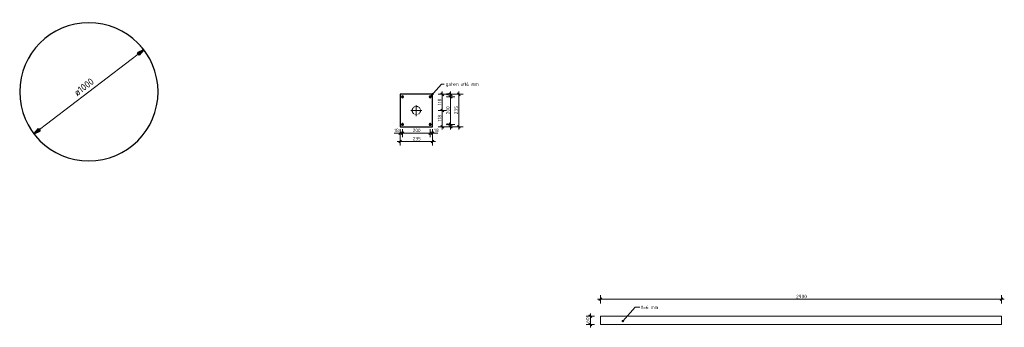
# Model space of a CAD drawing. Header units: millimetres. Extents: x -238433 to -217132, y -48109 to 138642.
# Tile 14 of 14: x -224910 to -217792, y 136416 to 138642. Entities that reach past the tile are written whole.
import ezdxf

# ---------------------------------------------------------------- set-up
doc = ezdxf.new("R2010")
doc.units = ezdxf.units.MM
doc.linetypes.add('Hhidden', pattern=[2.5, 1.5, -1])
for name, color, linetype, lineweight in [('N-CO-BC-BETONVORM-G', 50, 'Continuous', 25), ('N-CO-SC-STAALVORM-G', 10, 'Continuous', 25), ('X-XX-AL-CONSTRUCTIELIJN-G-1', 7, 'Continuous', 18), ('X-XX-AL-CONSTRUCTIELIJN-G-3', 7, 'Hhidden', 18), ('X-XX-AL-M', 7, 'Continuous', 18), ('X-XX-AL-M-10', 7, 'Continuous', 18), ('X-XX-AL-M-20', 7, 'Continuous', 18), ('X-XX-AL-T25-1', 250, 'Continuous', 13), ('X-XX-AL-T25-2', 7, 'Continuous', 13)]:
    doc.layers.add(name, color=color, linetype=linetype, lineweight=lineweight)
doc.styles.add('NLCS-ISO', font='NLCS-ISO.ttf', dxfattribs={"height": 25})
doc.styles.add('NLCS-ISO_3', font='NLCS-ISO.ttf', dxfattribs={"height": 50})
doc.dimstyles.new('2_5_NLCS_arrow_fill_7', dxfattribs={"dimscale": 304.8, "dimtxt": 50.137748, "dimasz": 0.164042, "dimexe": 0.15748, "dimexo": 0, "dimgap": 0.032808, "dimtad": 1, "dimjust": 3, "dimdec": 0, "dimzin": 0, "dimdsep": 46, "dimtxsty": 'NLCS-ISO_3', "dimsah": 1, "dimcen": 0.09, "dimazin": 0, "dimtfac": 1, "dimtdec": 4, "dimtix": 1, "dimtmove": 0, "dimatfit": 2, "dimfxl": 1, "dimtvp": 1, "dimtolj": 1, "dimtzin": 0, "dimarcsym": 2})
doc.dimstyles.new('2_5_NLCS_diagonal', dxfattribs={"dimscale": 304.8, "dimtxt": 25.068874, "dimasz": 0.065617, "dimexe": 0.098425, "dimexo": 0.0625, "dimgap": 0, "dimtad": 1, "dimdec": 0, "dimzin": 0, "dimdsep": 46, "dimtxsty": 'NLCS-ISO', "dimblk1": 'OBLIQUE', "dimblk2": 'OBLIQUE', "dimsah": 1, "dimcen": 0.09, "dimdle": 0.065617, "dimazin": 0, "dimtfac": 1, "dimtdec": 4, "dimtix": 1, "dimtmove": 0, "dimatfit": 3, "dimfxl": 0.098425, "dimfxlon": 1, "dimtvp": 1, "dimtolj": 1, "dimtzin": 0, "dimarcsym": 2})
doc.dimstyles.new('2_5_NLCS_diagonal_6', dxfattribs={"dimscale": 304.8, "dimtxt": 25.068874, "dimasz": 0.065617, "dimexe": 0.098425, "dimexo": 0.0625, "dimgap": 0, "dimtad": 1, "dimdec": 0, "dimzin": 0, "dimdsep": 46, "dimtxsty": 'NLCS-ISO', "dimblk1": 'OBLIQUE', "dimblk2": 'OBLIQUE', "dimsah": 1, "dimcen": 0.09, "dimdle": 0.065617, "dimazin": 0, "dimtfac": 1, "dimtdec": 4, "dimtix": 1, "dimtmove": 1, "dimatfit": 3, "dimfxl": 0.098425, "dimfxlon": 1, "dimtvp": 1, "dimtolj": 1, "dimtzin": 0, "dimarcsym": 2})

# ---------------------------------------------------------------- blocks, each defined once
blk = doc.blocks.new('GM_kopplaat_uitwellingerga - GM_kopplaat_uitwellingerga-3478483-Detail type 1 _1 x uitvoeren_')
at = {"layer": 'N-CO-SC-STAALVORM-G'}
for start, end in [(360, 180), (180, 360)]:
    blk.add_arc((0, 0), 500, start, end, dxfattribs=at)
blk = doc.blocks.new('GM_Bevestigingsplaat radardetector - GM_Bevestigingsplaat radardetector-3497412-Detail type Z  _1 x uitvoeren_')
at = {"layer": 'N-CO-SC-STAALVORM-G'}
for p, q in [((117.5, 117.5), (-117.5, 117.5)), ((-117.5, 117.5), (-117.5, -117.5)), ((117.5, -117.5), (117.5, 117.5)), ((-117.5, -117.5), (117.5, -117.5))]:
    blk.add_line(p, q, dxfattribs=at)
for centre, start, end in [((-100, 100), 0, 180), ((-100, 100), 180, 360), ((100, 100), 0, 180), ((100, 100), 180, 360), ((-100, -100), 0, 180), ((-100, -100), 180, 360), ((100, -100), 0, 180), ((100, -100), 180, 360)]:
    blk.add_arc(centre, 7, start, end, dxfattribs=at)
blk = doc.blocks.new('DIMBLOCK85-Detail type 1 _1 x uitvoeren_')
at = {"layer": 'X-XX-AL-M-20', "lineweight": 35}
for points in [[(-224013.2, 138424.5), (-224059, 138402), (-224046.8, 138386.1)], [(-224806.6, 137815.8), (-224760.9, 137838.3), (-224773, 137854.1)]]:
    blk.add_hatch(color=256, dxfattribs=at).paths.add_polyline_path(points, flags=0)
at = {"layer": 'X-XX-AL-M-20'}
for q in [(-224013.2, 138424.5), (-224806.6, 137815.8)]:
    blk.add_line((-224409.9, 138120.1), q, dxfattribs=at)
at = {"layer": 'X-XX-AL-M-20', "lineweight": 35}
for p, q in [((-224013.2, 138424.5), (-224059, 138402)), ((-224059, 138402), (-224046.8, 138386.1)), ((-224046.8, 138386.1), (-224013.2, 138424.5)), ((-224773, 137854.1), (-224806.6, 137815.8)), ((-224806.6, 137815.8), (-224760.9, 137838.3)), ((-224760.9, 137838.3), (-224773, 137854.1))]:
    blk.add_line(p, q, dxfattribs=at)
at = {"layer": 'X-XX-AL-M-20'}
for start, end in [(31.99743, 42.99822), (211.99743, 222.99822)]:
    blk.add_arc((-224409.9, 138120.1), 500, start, end, dxfattribs=at)
at = {"layer": 'X-XX-AL-M-20', "color": 0, "insert": (-224525.1, 138126.5), "char_height": 50, "width": 210.011, "attachment_point": 1, "rotation": 37.49782, "line_spacing_factor": 1.135194, "style": 'NLCS-ISO_3'}
blk.add_mtext('ø1000', dxfattribs=at)
blk = doc.blocks.new('DIMBLOCK90-Detail type Z  _1 x uitvoeren_')
at = {"layer": 'X-XX-AL-M-10'}
for p, q in [((-222180.2, 137761.3), (-221905.2, 137761.3)), ((-222160.2, 137761.3), (-222170.2, 137751.3)), ((-222160.2, 137791.3), (-222160.2, 137731.3)), ((-222160.2, 137761.3), (-222160.2, 137791.3)), ((-222160.2, 137761.3), (-222150.2, 137771.3)), ((-221925.2, 137761.3), (-221935.2, 137751.3)), ((-221925.2, 137791.3), (-221925.2, 137731.3)), ((-221925.2, 137761.3), (-221925.2, 137791.3)), ((-221925.2, 137761.3), (-221915.2, 137771.3))]:
    blk.add_line(p, q, dxfattribs=at)
at = {"layer": 'X-XX-AL-M-10', "color": 0, "insert": (-222069, 137793.9), "char_height": 25, "width": 63.003, "attachment_point": 1, "line_spacing_factor": 1.135194, "style": 'NLCS-ISO'}
blk.add_mtext('235', dxfattribs=at)
blk = doc.blocks.new('_Oblique')
at = {"color": 0, "linetype": 'ByBlock', "lineweight": -2}
blk.add_line((-0.5, -0.5), (0.5, 0.5), dxfattribs=at)
blk = doc.blocks.new('DIMBLOCK91-Detail type Z  _1 x uitvoeren_')
at = {"layer": 'X-XX-AL-M-10'}
for p, q in [((-222203.6, 137821.3), (-222173.8, 137821.3)), ((-222180.2, 137821.3), (-222142.7, 137821.3)), ((-222173.8, 137821.3), (-222151.5, 137821.3)), ((-222160.2, 137821.3), (-222170.2, 137811.3)), ((-222160.2, 137851.3), (-222160.2, 137791.3)), ((-222160.2, 137821.3), (-222160.2, 137851.3)), ((-222160.2, 137821.3), (-222150.2, 137831.3)), ((-222142.7, 137821.3), (-222152.7, 137811.3)), ((-222142.7, 137851.3), (-222142.7, 137791.3)), ((-222142.7, 137821.3), (-222142.7, 137851.3)), ((-222142.7, 137821.3), (-222132.7, 137831.3))]:
    blk.add_line(p, q, dxfattribs=at)
at = {"layer": 'X-XX-AL-M-10', "color": 0, "insert": (-222203.6, 137853.9), "char_height": 25, "width": 35.759, "attachment_point": 1, "line_spacing_factor": 1.135194, "style": 'NLCS-ISO'}
blk.add_mtext('18', dxfattribs=at)
blk = doc.blocks.new('DIMBLOCK92-Detail type Z  _1 x uitvoeren_')
at = {"layer": 'X-XX-AL-M-10'}
for p, q in [((-222142.7, 137821.3), (-222152.7, 137811.3)), ((-222142.7, 137851.3), (-222142.7, 137791.3)), ((-222142.7, 137821.3), (-222142.7, 137851.3)), ((-222142.7, 137821.3), (-222132.7, 137831.3)), ((-222142.7, 137821.3), (-221942.7, 137821.3)), ((-221942.7, 137821.3), (-221952.7, 137811.3)), ((-221942.7, 137851.3), (-221942.7, 137791.3)), ((-221942.7, 137821.3), (-221942.7, 137851.3)), ((-221942.7, 137821.3), (-221932.7, 137831.3))]:
    blk.add_line(p, q, dxfattribs=at)
at = {"layer": 'X-XX-AL-M-10', "color": 0, "insert": (-222069, 137853.9), "char_height": 25, "width": 63.003, "attachment_point": 1, "line_spacing_factor": 1.135194, "style": 'NLCS-ISO'}
blk.add_mtext('200', dxfattribs=at)
blk = doc.blocks.new('DIMBLOCK93-Detail type Z  _1 x uitvoeren_')
at = {"layer": 'X-XX-AL-M-10'}
for p, q in [((-221942.7, 137821.3), (-221952.7, 137811.3)), ((-221942.7, 137851.3), (-221942.7, 137791.3)), ((-221942.7, 137821.3), (-221942.7, 137851.3)), ((-221942.7, 137821.3), (-221932.7, 137831.3)), ((-221942.7, 137821.3), (-221905.2, 137821.3)), ((-221925.2, 137821.3), (-221935.2, 137811.3)), ((-221915.9, 137821.3), (-221934, 137821.3)), ((-221925.2, 137851.3), (-221925.2, 137791.3)), ((-221925.2, 137821.3), (-221925.2, 137851.3)), ((-221925.2, 137821.3), (-221915.2, 137831.3)), ((-221886.1, 137821.3), (-221915.9, 137821.3))]:
    blk.add_line(p, q, dxfattribs=at)
at = {"layer": 'X-XX-AL-M-10', "color": 0, "insert": (-221915.9, 137853.9), "char_height": 25, "width": 35.759, "attachment_point": 1, "line_spacing_factor": 1.135194, "style": 'NLCS-ISO'}
blk.add_mtext('18', dxfattribs=at)
blk = doc.blocks.new('DIMBLOCK94-Detail type Z  _1 x uitvoeren_')
at = {"layer": 'X-XX-AL-M-10'}
for p, q in [((-221884.8, 138102.4), (-221824.8, 138102.4)), ((-221854.8, 138102.4), (-221884.8, 138102.4)), ((-221854.8, 138102.4), (-221864.8, 138112.4)), ((-221854.8, 138122.4), (-221854.8, 137984.9)), ((-221854.8, 138102.4), (-221844.8, 138092.4)), ((-221884.8, 137984.9), (-221824.8, 137984.9)), ((-221854.8, 137984.9), (-221884.8, 137984.9)), ((-221854.8, 137984.9), (-221864.8, 137994.9)), ((-221854.8, 137984.9), (-221844.8, 137974.9))]:
    blk.add_line(p, q, dxfattribs=at)
at = {"layer": 'X-XX-AL-M-10', "color": 0, "insert": (-221887.3, 138022.6), "char_height": 25, "width": 50.516, "attachment_point": 1, "rotation": 90, "line_spacing_factor": 1.135194, "style": 'NLCS-ISO'}
blk.add_mtext('118', dxfattribs=at)
blk = doc.blocks.new('DIMBLOCK95-Detail type Z  _1 x uitvoeren_')
at = {"layer": 'X-XX-AL-M-10'}
for p, q in [((-221884.8, 137984.9), (-221824.8, 137984.9)), ((-221854.8, 137984.9), (-221884.8, 137984.9)), ((-221854.8, 137984.9), (-221864.8, 137994.9)), ((-221854.8, 137984.9), (-221854.8, 137847.4)), ((-221854.8, 137984.9), (-221844.8, 137974.9)), ((-221854.8, 137867.4), (-221864.8, 137877.4)), ((-221884.8, 137867.4), (-221824.8, 137867.4)), ((-221854.8, 137867.4), (-221884.8, 137867.4)), ((-221854.8, 137867.4), (-221844.8, 137857.4))]:
    blk.add_line(p, q, dxfattribs=at)
at = {"layer": 'X-XX-AL-M-10', "color": 0, "insert": (-221887.3, 137905.1), "char_height": 25, "width": 50.516, "attachment_point": 1, "rotation": 90, "line_spacing_factor": 1.135194, "style": 'NLCS-ISO'}
blk.add_mtext('118', dxfattribs=at)
blk = doc.blocks.new('DIMBLOCK96-Detail type Z  _1 x uitvoeren_')
at = {"layer": 'X-XX-AL-M-10'}
for p, q in [((-221764.8, 138102.4), (-221704.8, 138102.4)), ((-221734.8, 138102.4), (-221764.8, 138102.4)), ((-221734.8, 138102.4), (-221744.8, 138112.4)), ((-221734.8, 138122.4), (-221734.8, 137847.4)), ((-221734.8, 138102.4), (-221724.8, 138092.4)), ((-221734.8, 137867.4), (-221744.8, 137877.4)), ((-221764.8, 137867.4), (-221704.8, 137867.4)), ((-221734.8, 137867.4), (-221764.8, 137867.4)), ((-221734.8, 137867.4), (-221724.8, 137857.4))]:
    blk.add_line(p, q, dxfattribs=at)
at = {"layer": 'X-XX-AL-M-10', "color": 0, "insert": (-221767.3, 137958.6), "char_height": 25, "width": 63.003, "attachment_point": 1, "rotation": 90, "line_spacing_factor": 1.135194, "style": 'NLCS-ISO'}
blk.add_mtext('235', dxfattribs=at)
blk = doc.blocks.new('DIMBLOCK97-Detail type Z  _1 x uitvoeren_')
at = {"layer": 'X-XX-AL-M-10'}
for p, q in [((-221824.8, 137884.9), (-221764.8, 137884.9)), ((-221794.8, 137884.9), (-221824.8, 137884.9)), ((-221794.8, 137884.9), (-221804.8, 137894.9)), ((-221794.8, 137867.4), (-221804.8, 137877.4)), ((-221794.8, 137847.4), (-221794.8, 137884.9)), ((-221794.8, 137884.9), (-221784.8, 137874.9)), ((-221824.8, 137867.4), (-221764.8, 137867.4)), ((-221794.8, 137867.4), (-221824.8, 137867.4)), ((-221794.8, 137867.4), (-221784.8, 137857.4))]:
    blk.add_line(p, q, dxfattribs=at)
at = {"layer": 'X-XX-AL-M-10', "color": 0, "insert": (-221827.3, 137861.2), "char_height": 25, "width": 35.759, "attachment_point": 1, "rotation": 90, "line_spacing_factor": 1.135194, "style": 'NLCS-ISO'}
blk.add_mtext('18', dxfattribs=at)
blk = doc.blocks.new('DIMBLOCK98-Detail type Z  _1 x uitvoeren_')
at = {"layer": 'X-XX-AL-M-10'}
for p, q in [((-221824.8, 138084.9), (-221764.8, 138084.9)), ((-221794.8, 138084.9), (-221824.8, 138084.9)), ((-221794.8, 138084.9), (-221804.8, 138094.9)), ((-221794.8, 137884.9), (-221794.8, 138084.9)), ((-221794.8, 138084.9), (-221784.8, 138074.9)), ((-221824.8, 137884.9), (-221764.8, 137884.9)), ((-221794.8, 137884.9), (-221824.8, 137884.9)), ((-221794.8, 137884.9), (-221804.8, 137894.9)), ((-221794.8, 137884.9), (-221784.8, 137874.9))]:
    blk.add_line(p, q, dxfattribs=at)
at = {"layer": 'X-XX-AL-M-10', "color": 0, "insert": (-221827.3, 137958.6), "char_height": 25, "width": 63.003, "attachment_point": 1, "rotation": 90, "line_spacing_factor": 1.135194, "style": 'NLCS-ISO'}
blk.add_mtext('200', dxfattribs=at)
blk = doc.blocks.new('DIMBLOCK99-Detail type Z  _1 x uitvoeren_')
at = {"layer": 'X-XX-AL-M-10'}
for p, q in [((-221824.8, 138102.4), (-221764.8, 138102.4)), ((-221794.8, 138102.4), (-221824.8, 138102.4)), ((-221824.8, 138084.9), (-221764.8, 138084.9)), ((-221794.8, 138084.9), (-221824.8, 138084.9)), ((-221794.8, 138102.4), (-221804.8, 138112.4)), ((-221794.8, 138084.9), (-221804.8, 138094.9)), ((-221794.8, 138084.9), (-221794.8, 138122.4)), ((-221794.8, 138102.4), (-221784.8, 138092.4)), ((-221794.8, 138084.9), (-221784.8, 138074.9))]:
    blk.add_line(p, q, dxfattribs=at)
at = {"layer": 'X-XX-AL-M-10', "color": 0, "insert": (-221827.3, 138078.7), "char_height": 25, "width": 35.759, "attachment_point": 1, "rotation": 90, "line_spacing_factor": 1.135194, "style": 'NLCS-ISO'}
blk.add_mtext('18', dxfattribs=at)
blk = doc.blocks.new('DIMBLOCK107-Detail type 9  _4 x uitvoeren_')
at = {"layer": 'X-XX-AL-M-10'}
for p, q in [((-220732.2, 136619.3), (-217792.2, 136619.3)), ((-220712.2, 136619.3), (-220722.2, 136609.3)), ((-220712.2, 136589.3), (-220712.2, 136649.3)), ((-220712.2, 136619.3), (-220702.2, 136629.3)), ((-220712.2, 136619.3), (-220712.2, 136589.3)), ((-217812.2, 136619.3), (-217822.2, 136609.3)), ((-217812.2, 136589.3), (-217812.2, 136649.3)), ((-217812.2, 136619.3), (-217802.2, 136629.3)), ((-217812.2, 136619.3), (-217812.2, 136589.3))]:
    blk.add_line(p, q, dxfattribs=at)
at = {"layer": 'X-XX-AL-M-10', "color": 0, "insert": (-219297.2, 136651.8), "char_height": 25, "width": 84.004, "attachment_point": 1, "line_spacing_factor": 1.135194, "style": 'NLCS-ISO'}
blk.add_mtext('2900', dxfattribs=at)
blk = doc.blocks.new('DIMBLOCK108-Detail type 9  _4 x uitvoeren_')
at = {"layer": 'X-XX-AL-M-10'}
for p, q in [((-220754.7, 136496.1), (-220814.7, 136496.1)), ((-220784.7, 136496.1), (-220794.7, 136506.1)), ((-220784.7, 136416.1), (-220784.7, 136516.1)), ((-220784.7, 136496.1), (-220774.7, 136486.1)), ((-220784.7, 136496.1), (-220754.7, 136496.1)), ((-220754.7, 136436.1), (-220814.7, 136436.1)), ((-220784.7, 136436.1), (-220794.7, 136446.1)), ((-220784.7, 136436.1), (-220774.7, 136426.1)), ((-220784.7, 136436.1), (-220754.7, 136436.1))]:
    blk.add_line(p, q, dxfattribs=at)
at = {"layer": 'X-XX-AL-M-10', "color": 0, "insert": (-220817.2, 136448.6), "char_height": 25, "width": 42.002, "attachment_point": 1, "rotation": 90, "line_spacing_factor": 1.135194, "style": 'NLCS-ISO'}
blk.add_mtext('60', dxfattribs=at)

msp = doc.modelspace()

# ---------------------------------------------------------------- hatches: boundary and pattern name
at = {"layer": 'X-XX-AL-T25-1'}
msp.add_hatch(color=256, dxfattribs=at).paths.add_polyline_path([(-221937.9, 138089.5), (-221917.5, 138104.8), (-221925, 138111.5)], flags=0)
h = msp.add_hatch(color=256, dxfattribs=at)
edge = h.paths.add_edge_path(flags=0)
edge.add_arc((-220550.4, 136461.4), 5, 0, 360)

# ---------------------------------------------------------------- linework, layer by layer
at = {"layer": 'X-XX-AL-CONSTRUCTIELIJN-G-1'}
for p, q in [((-222152.7, 138084.9), (-222132.7, 138084.9)), ((-222142.7, 138094.9), (-222142.7, 138074.9)), ((-221952.7, 138084.9), (-221932.7, 138084.9)), ((-221942.7, 138094.9), (-221942.7, 138074.9)), ((-222042.7, 137944.9), (-222042.7, 138024.9)), ((-222082.7, 137984.9), (-222002.7, 137984.9)), ((-222152.7, 137884.9), (-222132.7, 137884.9)), ((-222142.7, 137894.9), (-222142.7, 137874.9)), ((-221952.7, 137884.9), (-221932.7, 137884.9)), ((-221942.7, 137894.9), (-221942.7, 137874.9)), ((-220712.2, 136496.1), (-217812.2, 136496.1)), ((-220712.2, 136436.1), (-220712.2, 136496.1)), ((-217812.2, 136496.1), (-217812.2, 136436.1)), ((-217812.2, 136436.1), (-220712.2, 136436.1))]:
    msp.add_line(p, q, dxfattribs=at)
at = {"layer": 'X-XX-AL-CONSTRUCTIELIJN-G-3'}
msp.add_circle((-222042.7, 137984.9), 30, dxfattribs=at)
at = {"layer": 'X-XX-AL-T25-1'}
for p, q in [((-221937.9, 138089.5), (-221861.2, 138175.7)), ((-221861.2, 138175.7), (-221841.1, 138175.7)), ((-221925, 138111.5), (-221937.9, 138089.5)), ((-221937.9, 138089.5), (-221917.5, 138104.8)), ((-221917.5, 138104.8), (-221925, 138111.5)), ((-220550.4, 136461.4), (-220460.2, 136561.1)), ((-220460.2, 136561.1), (-220426.9, 136561.1))]:
    msp.add_line(p, q, dxfattribs=at)
msp.add_circle((-220550.4, 136461.4), 5, dxfattribs=at)

# ---------------------------------------------------------------- block references
at = {"layer": 'N-CO-BC-BETONVORM-G'}
for name, p in [('GM_kopplaat_uitwellingerga - GM_kopplaat_uitwellingerga-3478483-Detail type 1 _1 x uitvoeren_', (-224409.9, 138120.1)), ('GM_Bevestigingsplaat radardetector - GM_Bevestigingsplaat radardetector-3497412-Detail type Z  _1 x uitvoeren_', (-222042.7, 137984.9))]:
    msp.add_blockref(name, p, dxfattribs=at)

# ---------------------------------------------------------------- texts
at = {"layer": 'X-XX-AL-T25-2', "char_height": 25, "attachment_point": 1, "style": 'NLCS-ISO'}
for s, insert, width in [('gaten ø14 mm', (-221831.1, 138188.2), 262.954), ('t=6 mm', (-220416.9, 136573.6), 134.684)]:
    msp.add_mtext(s, dxfattribs=dict(at, insert=insert, width=width))

# ---------------------------------------------------------------- dimensions: what is measured, and where the dimension line sits
at = {"layer": 'X-XX-AL-M'}
dim = msp.add_diameter_dim_2p(p1=(-224013.2, 138424.5), p2=(-224806.6, 137815.8), dimstyle='2_5_NLCS_arrow_fill_7', override={"dimpost": 'ø<>'}, dxfattribs=at)
dim.commit()
dim.dimension.update_dxf_attribs({"geometry": 'DIMBLOCK85-Detail type 1 _1 x uitvoeren_', "text_midpoint": (-224431.2, 138147.9)})
for base, p1, p2, override, picture, middle in [((-221854.7765963, 137984.8704678), (-221884.7765963, 138102.3704678), (-221884.7765963, 137984.8704678), {"dimpost": '<>', "dimfxl": 117.5}, 'DIMBLOCK94-Detail type Z  _1 x uitvoeren_', (-221867.2765963, 138043.6204678)), ((-221794.8, 138084.9), (-221824.8, 137884.9), (-221824.8, 138084.9), {"dimpost": '<>', "dimfxl": 200}, 'DIMBLOCK98-Detail type Z  _1 x uitvoeren_', (-221807.3, 137984.9)), ((-221794.7765963, 138102.3704678), (-221824.7765963, 138084.8704678), (-221824.7765963, 138102.3704678), {"dimpost": '<>', "dimfxl": 17.5}, 'DIMBLOCK99-Detail type Z  _1 x uitvoeren_', (-221807.2765963, 138093.6204678)), ((-221734.8, 137867.4), (-221764.8, 138102.4), (-221764.8, 137867.4), {"dimpost": '<>', "dimfxl": 235}, 'DIMBLOCK96-Detail type Z  _1 x uitvoeren_', (-221747.3, 137984.9)), ((-221854.7765963, 137867.3704678), (-221884.7765963, 137984.8704678), (-221884.7765963, 137867.3704678), {"dimpost": '<>', "dimfxl": 117.5}, 'DIMBLOCK95-Detail type Z  _1 x uitvoeren_', (-221867.2765963, 137926.1204678)), ((-221794.7765963, 137884.8704678), (-221824.7765963, 137867.3704678), (-221824.7765963, 137884.8704678), {"dimpost": '<>', "dimfxl": 17.5}, 'DIMBLOCK97-Detail type Z  _1 x uitvoeren_', (-221807.2765963, 137876.1204678)), ((-220784.7, 136496.1), (-220754.7, 136436.1), (-220754.7, 136496.1), {"dimpost": '<>', "dimfxl": 60}, 'DIMBLOCK108-Detail type 9  _4 x uitvoeren_', (-220797.2, 136466.1))]:
    dim = msp.add_linear_dim(base=base, p1=p1, p2=p2, angle=90, dimstyle='2_5_NLCS_diagonal', override=override, dxfattribs=at)
    dim.commit()
    dim.dimension.update_dxf_attribs({"geometry": picture, "text_midpoint": middle})
for base, p1, p2, picture, middle in [((-222142.7342835, 137821.3130642), (-222160.2342835, 137851.3130642), (-222142.7342835, 137851.3130642), 'DIMBLOCK91-Detail type Z  _1 x uitvoeren_', (-222185.7046262, 137837.2143596)), ((-221925.2342835, 137821.3130642), (-221942.7342835, 137851.3130642), (-221925.2342835, 137851.3130642), 'DIMBLOCK93-Detail type Z  _1 x uitvoeren_', (-221897.9755846, 137837.2143596))]:
    dim = msp.add_linear_dim(base=base, p1=p1, p2=p2, dimstyle='2_5_NLCS_diagonal_6', override={"dimpost": '<>', "dimfxl": 17.5}, dxfattribs=at)
    dim.commit()
    dim.dimension.update_dxf_attribs({"geometry": picture, "text_midpoint": middle, "dimtype": 160})
for base, p1, p2, override, picture, middle in [((-221942.7, 137821.3), (-222142.7, 137851.3), (-221942.7, 137851.3), {"dimpost": '<>', "dimfxl": 200}, 'DIMBLOCK92-Detail type Z  _1 x uitvoeren_', (-222042.7, 137833.8)), ((-221925.2, 137761.3), (-222160.2, 137791.3), (-221925.2, 137791.3), {"dimpost": '<>', "dimfxl": 235}, 'DIMBLOCK90-Detail type Z  _1 x uitvoeren_', (-222042.7, 137773.8)), ((-217812.2, 136619.3), (-220712.2, 136589.3), (-217812.2, 136589.3), {"dimpost": '<>', "dimfxl": 2900}, 'DIMBLOCK107-Detail type 9  _4 x uitvoeren_', (-219262.2, 136631.8))]:
    dim = msp.add_linear_dim(base=base, p1=p1, p2=p2, dimstyle='2_5_NLCS_diagonal', override=override, dxfattribs=at)
    dim.commit()
    dim.dimension.update_dxf_attribs({"geometry": picture, "text_midpoint": middle})

doc.saveas('drawing.dxf')
